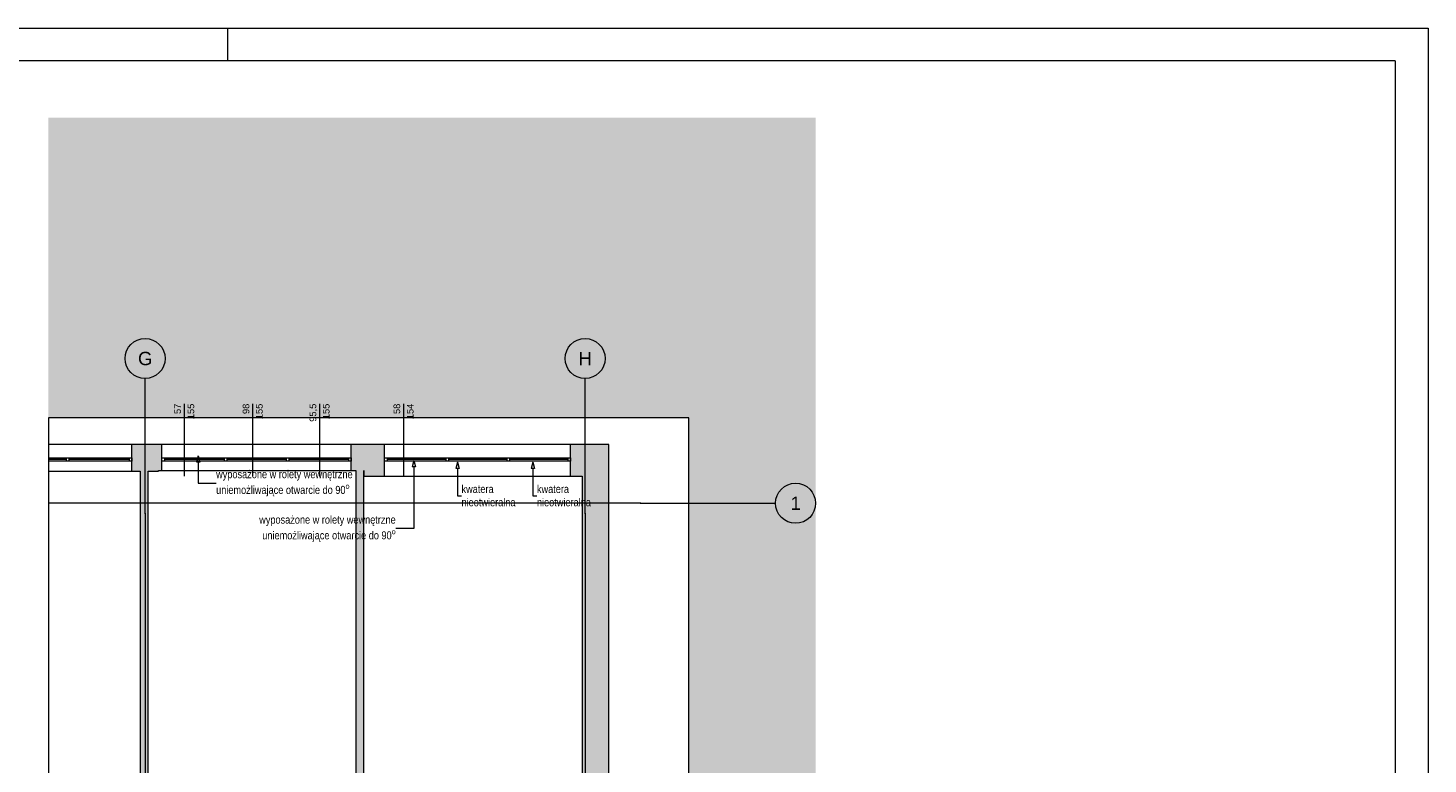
# Paper-space layout 'A-04 INWENTARYZACJA - PIĘTRO 1' of a CAD drawing. Header units: millimetres. Extents: x 0 to 500, y 0 to 350.
# Tile 10 of 10: x 290 to 500, y 240 to 350. Entities that reach past the tile are written whole.
import ezdxf
from ezdxf.xclip import XClip

# ---------------------------------------------------------------- set-up
doc = ezdxf.new("R2010")
doc.units = ezdxf.units.MM
doc.header["$MEASUREMENT"] = 0
doc.header["$XCLIPFRAME"] = 0
doc.linetypes.add('DASHDOTX2', pattern=[1000, 500, -250, 0, -250])
doc.linetypes.add('PRZERYWANA_DU_A', pattern=[550, 350.0000000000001, -199.9999999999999])
for name, color, linetype, lineweight in [('0_Nr_pióra__2', 8, 'Continuous', 13), ('A_stolarka_Nr_pióra__3', 252, 'Continuous', 13), ('A_ściany_Nr_pióra__1', 7, 'Continuous', 20)]:
    doc.layers.add(name, color=color, linetype=linetype, lineweight=lineweight)
for name, color, linetype, lineweight, true_color in [('A_Arkusz_Nr_pióra__255', 7, 'Continuous', 15, 0x242424), ('A_opis_Nr_pióra__255', 7, 'Continuous', 15, 0x242424), ('A_opis_Nr_pióra__8', 7, 'Continuous', 13, 0x4c4c4c), ('A_osie_Nr_pióra__16', 7, 'Continuous', 5, 0x0f0f0f), ('A_osie_Nr_pióra__76', 7, 'Continuous', 5, 0x2d2d2d), ('A_ściany_Nr_pióra__19', 7, 'Continuous', 5, 0x191919), ('Okna Archicada_Nr_pióra__19', 7, 'Continuous', 5, 0x191919)]:
    doc.layers.add(name, color=color, linetype=linetype, lineweight=lineweight, true_color=true_color)
doc.layers.add('A_podrys', color=7, linetype='Continuous')
doc.layers.add('A_ściany', color=7, linetype='Continuous')
doc.styles.add('STYL_AUTOMATYCZNY_1', font='arial.ttf')
doc.styles.add('STYL_AUTOMATYCZNY_2', font='ARIALN.TTF')

# ---------------------------------------------------------------- blocks, each defined once
blk = doc.blocks.new('Rysunek_3_3', base_point=(-1731.726377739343, -251.3559267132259))
at = {"linetype": 'Continuous', "lineweight": 0, "true_color": 0x484848}
blk.add_hatch(color=251, dxfattribs=at).paths.add_polyline_path([(408.1387351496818, 336.5289070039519), (293.0735232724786, 336.5289070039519), (293.0735232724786, 291.5289065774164), (389.138730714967, 291.5289065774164), (389.138730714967, 132.7189103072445), (408.1387351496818, 132.7189103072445)])
at = {"layer": 'A_ściany', "linetype": 'Continuous', "lineweight": 0, "true_color": 0x000000}
for points in [[(305.570731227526, 287.5289073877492), (305.570731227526, 283.5289073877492), (309.570731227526, 283.5289073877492), (309.570731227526, 287.5289073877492)], [(309.570731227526, 287.5289073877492), (309.570731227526, 283.6289073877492), (310.0707312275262, 283.6289073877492), (310.0707312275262, 287.5289073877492)], [(338.4907312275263, 287.5289073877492), (338.4907312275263, 283.6289073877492), (340.3707312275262, 283.6289073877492), (340.3707312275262, 287.5289073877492)], [(340.3707312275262, 287.5289073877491), (340.3707312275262, 282.7789073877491), (343.4887312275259, 282.7789073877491), (343.4887312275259, 287.5289073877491)], [(371.3887312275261, 287.5289073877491), (371.3887312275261, 282.7789073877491), (377.1387312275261, 282.7789073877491), (377.1387312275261, 287.5289073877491)], [(308.0207312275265, 220.6589073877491), (308.0207312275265, 283.5289073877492), (306.8207312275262, 283.5289073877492), (306.8207312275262, 220.6589073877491)], [(340.3707312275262, 220.6589073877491), (340.3707312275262, 283.6289073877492), (339.1707312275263, 283.6289073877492), (339.1707312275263, 220.6589073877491)], [(373.1187312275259, 282.7789073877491), (373.1187312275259, 220.6589073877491), (377.1387312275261, 220.6589073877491), (377.1387312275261, 282.7789073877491)]]:
    blk.add_hatch(color=18, dxfattribs=at).paths.add_polyline_path(points)
at = {"layer": '0_Nr_pióra__2', "color": 8, "linetype": 'PRZERYWANA_DU_A', "lineweight": 13, "flags": 128}
for points in [[(389.1387312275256, 132.7189073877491), (389.1387312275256, 291.5289073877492), (293.0735210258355, 291.5289073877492)], [(293.0735210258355, 291.5289073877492), (293.0735210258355, 132.7189073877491)]]:
    blk.add_lwpolyline(points, dxfattribs=at)
at = {"layer": 'A_opis_Nr_pióra__255', "color": 250, "linetype": 'Continuous', "lineweight": 15, "true_color": 0x242424}
for p, q in [((315.5232462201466, 285.8370859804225), (315.2732457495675, 284.9040744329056)), ((315.5232462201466, 285.8370859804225), (315.7732466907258, 284.9040744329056)), ((315.7732466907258, 284.9040744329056), (315.2732457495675, 284.9040744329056)), ((315.5232462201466, 284.9040744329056), (315.5232462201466, 281.7398364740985)), ((347.8619723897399, 285.1123251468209), (347.6119719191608, 284.1793135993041)), ((348.111972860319, 284.1793135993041), (347.6119719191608, 284.1793135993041)), ((347.8619723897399, 285.1123251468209), (348.111972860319, 284.1793135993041)), ((347.8619723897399, 284.1793135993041), (347.8619723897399, 274.9254482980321)), ((354.4425989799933, 284.8675665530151), (354.1925985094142, 283.9345550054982)), ((354.6925994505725, 283.9345550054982), (354.1925985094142, 283.9345550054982)), ((354.4425989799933, 284.8675665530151), (354.6925994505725, 283.9345550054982)), ((354.4425989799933, 283.9345550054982), (354.4425989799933, 279.8547925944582)), ((365.7530262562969, 284.8675665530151), (365.5030257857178, 283.9345550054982)), ((366.003026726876, 283.9345550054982), (365.5030257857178, 283.9345550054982)), ((365.7530262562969, 284.8675665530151), (366.003026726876, 283.9345550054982)), ((365.7530262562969, 283.9345550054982), (365.7530262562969, 279.8547925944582)), ((315.5232462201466, 281.7398364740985), (318.2255794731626, 281.7398364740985)), ((354.4425989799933, 279.8547925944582), (355.0348551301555, 279.8547925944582)), ((365.7530262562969, 279.8547925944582), (366.3452793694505, 279.8547925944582)), ((347.8619723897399, 274.9254482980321), (345.1596391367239, 274.9254482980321))]:
    blk.add_line(p, q, dxfattribs=at)
at = {"layer": 'A_osie_Nr_pióra__16', "color": 250, "linetype": 'DASHDOTX2', "lineweight": 5, "true_color": 0x0f0f0f}
for p, q in [((307.5707312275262, 277.1768837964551), (307.5707299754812, 297.4279627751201)), ((373.570731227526, 277.1768837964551), (373.5707327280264, 297.4279627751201)), ((381.8876524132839, 278.7189094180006), (293.07352123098, 278.7189094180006)), ((381.88765077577, 278.7189073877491), (402.1387303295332, 278.7189088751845)), ((307.5707302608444, 277.1768819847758), (307.5707302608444, 132.718907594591)), ((373.5707299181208, 277.1768819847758), (373.5707299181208, 132.7189075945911))]:
    blk.add_line(p, q, dxfattribs=at)
for p in [(381.88765077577, 278.7189073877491), (381.88765077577, 278.7189073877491), (307.5707312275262, 277.1768837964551), (307.5707312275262, 277.1768837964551), (373.570731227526, 277.1768837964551), (373.570731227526, 277.1768837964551)]:
    blk.add_point(p, dxfattribs=at)
at = {"layer": 'A_osie_Nr_pióra__76', "color": 250, "linetype": 'Continuous', "lineweight": 5, "true_color": 0x2d2d2d}
for centre in [(307.5707312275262, 300.427964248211), (373.570731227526, 300.427964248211), (405.1387312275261, 278.7189073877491)]:
    blk.add_circle(centre, 3, dxfattribs=at)
at = {"layer": 'A_stolarka_Nr_pióra__3', "color": 252, "linetype": 'Continuous', "lineweight": 13}
for p, q in [((313.4317829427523, 293.6521958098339), (313.4317829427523, 282.778906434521)), ((323.6946062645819, 293.6521958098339), (323.6946062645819, 282.778906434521)), ((333.7308717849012, 293.6521958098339), (333.7308717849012, 282.778906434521)), ((346.3297833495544, 293.6521958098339), (346.3297833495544, 282.778906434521))]:
    blk.add_line(p, q, dxfattribs=at)
at = {"layer": 'A_ściany_Nr_pióra__1', "color": 7, "linetype": 'Continuous', "lineweight": 20}
for p, q in [((305.5707322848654, 283.5289078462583), (305.5707322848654, 287.5289062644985)), ((310.0707316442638, 283.6289074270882), (310.0707316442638, 287.5289062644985)), ((338.490729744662, 283.6289074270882), (338.490729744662, 287.5289062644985)), ((343.4887316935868, 282.778906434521), (343.4887316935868, 287.5289062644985)), ((371.3887301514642, 282.778906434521), (371.3887301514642, 287.5289062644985))]:
    blk.add_line(p, q, dxfattribs=at)
at = {"layer": 'A_ściany_Nr_pióra__1', "color": 7, "linetype": 'Continuous', "lineweight": 20, "flags": 128}
for points in [[(309.570731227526, 287.5289073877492), (305.570731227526, 287.5289073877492)], [(310.0707312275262, 287.5289073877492), (309.570731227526, 287.5289073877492)], [(340.3707312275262, 287.5289073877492), (338.4907312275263, 287.5289073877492)], [(343.4887312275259, 287.5289073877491), (340.3707312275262, 287.5289073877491)], [(377.1387312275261, 287.5289073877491), (371.3887312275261, 287.5289073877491)], [(377.1387312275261, 282.7789073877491), (377.1387312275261, 287.5289073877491)], [(305.570731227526, 283.5289073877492), (306.8207312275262, 283.5289073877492)], [(306.8207312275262, 283.5289073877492), (306.8207312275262, 220.6589073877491)], [(308.0207312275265, 220.6589073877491), (308.0207312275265, 283.5289073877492)], [(308.0207312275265, 283.5289073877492), (309.570731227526, 283.5289073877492)], [(309.570731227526, 283.5289073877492), (309.570731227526, 283.6289073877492)], [(309.570731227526, 283.6289073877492), (310.0707312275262, 283.6289073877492)], [(338.4907312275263, 283.6289073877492), (339.1707312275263, 283.6289073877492)], [(339.1707312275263, 283.6289073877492), (339.1707312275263, 220.6589073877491)], [(340.3707312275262, 220.6589073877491), (340.3707312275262, 283.6289073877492)], [(340.3707312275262, 283.6289073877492), (340.3707312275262, 282.7789073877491)], [(340.3707312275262, 282.7789073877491), (343.4887312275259, 282.7789073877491)], [(371.3887312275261, 282.7789073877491), (373.1187312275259, 282.7789073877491)], [(373.1187312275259, 282.7789073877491), (373.1187312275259, 220.6589073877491)], [(377.1387312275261, 220.6589073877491), (377.1387312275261, 282.7789073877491)]]:
    blk.add_lwpolyline(points, dxfattribs=at)
at = {"layer": 'A_ściany_Nr_pióra__19', "color": 250, "linetype": 'Continuous', "lineweight": 5, "true_color": 0x191919}
for p, q in [((305.5707298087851, 287.5289062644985), (293.0735215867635, 287.5289062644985)), ((338.490729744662, 287.5289062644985), (310.0707316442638, 287.5289062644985)), ((371.3887301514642, 287.5289062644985), (343.4887316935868, 287.5289062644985)), ((293.0735215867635, 283.5289078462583), (305.5707298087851, 283.5289078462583)), ((310.0707316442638, 283.6289074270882), (338.490729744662, 283.6289074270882)), ((343.4887316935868, 282.778906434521), (371.3887301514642, 282.778906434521))]:
    blk.add_line(p, q, dxfattribs=at)
at = {"layer": 'Okna Archicada_Nr_pióra__19', "color": 250, "linetype": 'Continuous', "lineweight": 5, "true_color": 0x191919}
for p, q in [((295.7240632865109, 285.2789081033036), (293.0735201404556, 285.2789081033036)), ((293.0735215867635, 285.5289085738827), (305.5707298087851, 285.5289085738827)), ((305.5707298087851, 285.0289076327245), (293.0735215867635, 285.0289076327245)), ((295.7240641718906, 285.5289085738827), (295.7240641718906, 285.0289076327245)), ((296.1240655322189, 285.5289085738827), (296.1240655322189, 285.0289076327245)), ((305.1707309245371, 285.2789081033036), (296.1240655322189, 285.2789081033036)), ((305.1707309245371, 285.5289085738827), (305.1707309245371, 285.0289076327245)), ((305.5707298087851, 285.5289085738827), (305.5707322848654, 285.0289076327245)), ((310.0707316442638, 285.0289076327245), (310.0707316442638, 285.5289085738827)), ((310.0707316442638, 285.5289085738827), (338.490729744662, 285.5289085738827)), ((338.490729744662, 285.0289076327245), (310.0707316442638, 285.0289076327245)), ((310.4707299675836, 285.5289085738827), (310.4707299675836, 285.0289076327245)), ((319.4107325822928, 285.2789081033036), (310.4707299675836, 285.2789081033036)), ((319.4107325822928, 285.5289085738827), (319.4107325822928, 285.0289076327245)), ((319.8107309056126, 285.5289085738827), (319.8107309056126, 285.0289076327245)), ((328.7507304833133, 285.2789081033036), (319.8107309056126, 285.2789081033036)), ((328.7507304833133, 285.5289085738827), (328.7507304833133, 285.0289076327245)), ((329.1507318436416, 285.5289085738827), (329.1507318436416, 285.0289076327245)), ((338.0907314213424, 285.2789081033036), (329.1507318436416, 285.2789081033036)), ((338.0907314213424, 285.5289085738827), (338.0907314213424, 285.0289076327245)), ((338.490729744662, 285.5289085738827), (338.490729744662, 285.0289076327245)), ((343.4887316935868, 285.0289076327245), (343.4887316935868, 285.5289085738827)), ((343.4887316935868, 285.5289085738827), (371.3887301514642, 285.5289085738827)), ((371.3887301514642, 285.0289076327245), (343.4887316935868, 285.0289076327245)), ((343.8887300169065, 285.5289085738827), (343.8887300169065, 285.0289076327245)), ((352.655398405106, 285.2789081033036), (343.8887300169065, 285.2789081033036)), ((352.655398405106, 285.5289085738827), (352.655398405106, 285.0289076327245)), ((353.0553967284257, 285.5289085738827), (353.0553967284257, 285.0289076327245)), ((361.8220651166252, 285.2789081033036), (353.0553967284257, 285.2789081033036)), ((361.8220651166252, 285.5289085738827), (361.8220651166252, 285.0289076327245)), ((362.222063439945, 285.5289085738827), (362.222063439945, 285.0289076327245)), ((370.9887318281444, 285.2789081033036), (362.222063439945, 285.2789081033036)), ((370.9887318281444, 285.5289085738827), (370.9887318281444, 285.0289076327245)), ((371.3887301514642, 285.5289085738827), (371.3887301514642, 285.0289076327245))]:
    blk.add_line(p, q, dxfattribs=at)
at = {"layer": 'A_opis_Nr_pióra__8', "color": 251, "linetype": 'Continuous', "lineweight": 13, "true_color": 0x4c4c4c, "char_height": 1.2, "style": 'STYL_AUTOMATYCZNY_2'}
for s, insert, width, attachment_point, line_spacing_factor in [('\\A1;{\\pql;\\fArial Narrow|b0|i0|c238|p0;\\W1.000000;wyposażone w rolety wewnętrzne uniemożliwające otwarcie do 90\\fArial Narrow|b0|i0|c238|p0;\\W1.000000;\\A1{\\H.66x;\\So^  ;}}', (318.2255790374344, 281.7161894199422), 18.96356977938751, 4, 1.000096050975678), ('\\A1;{\\pql;\\fArial Narrow|b0|i0|c238|p0;\\W1.000000;kwatera nieotwieralna}', (355.0348545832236, 279.8512128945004), 9.543506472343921, 4, 0.9942585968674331), ('\\A1;{\\pql;\\fArial Narrow|b0|i0|c238|p0;\\W1.000000;kwatera nieotwieralna}', (366.3452807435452, 279.8512128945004), 9.543506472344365, 4, 0.9942585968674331), ('\\A1;{\\pqr;\\fArial Narrow|b0|i0|c238|p0;\\W1.000000;wyposażone w rolety wewnętrzne uniemożliwające otwarcie do 90\\fArial Narrow|b0|i0|c238|p0;\\W1.000000;\\A1{\\H.66x;\\So^  ;}}', (345.1596397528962, 274.901801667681), 18.96356977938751, 6, 1.000096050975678)]:
    blk.add_mtext(s, dxfattribs=dict(at, insert=insert, width=width, attachment_point=attachment_point, line_spacing_factor=line_spacing_factor))
at = {"layer": 'A_osie_Nr_pióra__76', "color": 250, "linetype": 'Continuous', "lineweight": 5, "true_color": 0x2d2d2d, "char_height": 2, "attachment_point": 1, "style": 'STYL_AUTOMATYCZNY_1'}
for s, insert in [('\\A1;{\\pql;\\pt0;\\fArial|b0|i0|c238|p0;\\W1.000000;G}', (306.5039862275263, 301.4279642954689)), ('\\A1;{\\pql;\\pt0;\\fArial|b0|i0|c238|p0;\\W1.000000;H}', (372.580326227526, 301.4279642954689)), ('\\A1;{\\pql;\\pt0;\\fArial|b0|i0|c238|p0;\\W1.000000;1}', (404.3760062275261, 279.718907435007))]:
    blk.add_mtext(s, dxfattribs=dict(at, insert=insert))
at = {"layer": 'A_stolarka_Nr_pióra__3', "color": 252, "linetype": 'Continuous', "lineweight": 13, "attachment_point": 9, "rotation": 90, "style": 'STYL_AUTOMATYCZNY_1'}
for s, insert, char_height in [('\\A1;{\\pqr;\\fArial|b0|i0|c238|p0;\\W1.000000;57}', (312.9484502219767, 293.652196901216), 1), ('\\A1;{\\pqr;\\fArial|b0|i0|c238|p0;\\W1.000000;155}', (314.9484502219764, 293.652196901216), 0.9999999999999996), ('\\A1;{\\pqr;\\fArial|b0|i0|c238|p0;\\W1.000000;98}', (323.2112723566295, 293.652196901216), 1), ('\\A1;{\\pqr;\\fArial|b0|i0|c238|p0;\\W1.000000;155}', (325.211274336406, 293.652196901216), 0.9999999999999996), ('\\A1;{\\pqr;\\fArial|b0|i0|c238|p0;\\W1.000000;95,5}', (333.4249949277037, 293.652196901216), 0.9999999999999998), ('\\A1;{\\pqr;\\fArial|b0|i0|c238|p0;\\W1.000000;155}', (335.2475395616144, 293.652196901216), 0.9999999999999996), ('\\A1;{\\pqr;\\fArial|b0|i0|c238|p0;\\W1.000000;58}', (345.8464502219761, 293.652196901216), 1), ('\\A1;{\\pqr;\\fArial|b0|i0|c238|p0;\\W1.000000;154}', (347.8464502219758, 293.652196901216), 0.9999999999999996)]:
    blk.add_mtext(s, dxfattribs=dict(at, insert=insert, char_height=char_height))

psp = doc.layouts.new('A-04 INWENTARYZACJA - PIĘTRO 1')

# ---------------------------------------------------------------- linework, layer by layer
at = {"layer": 'A_Arkusz_Nr_pióra__255', "color": 250, "linetype": 'Continuous', "lineweight": 15, "true_color": 0x242424}
for p, q in [((320.0000000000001, 345.1), (320.0000000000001, 350.0000000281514)), ((495.1000000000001, 345.1), (29.90003742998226, 345.1)), ((495.1000000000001, 345.1), (495.1000000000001, 4.900001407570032))]:
    psp.add_line(p, q, dxfattribs=at)
at = {"layer": 'A_Arkusz_Nr_pióra__255', "color": 250, "linetype": 'Continuous', "lineweight": 15, "true_color": 0x242424, "flags": 128}
psp.add_lwpolyline([(0, 350), (500, 350), (500, 1.151167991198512e-14), (0, 1.151167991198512e-14)], close=True, dxfattribs=at)

# ---------------------------------------------------------------- block references
at = {"layer": 'A_podrys', "color": 37, "linetype": 'Continuous', "lineweight": 5, "true_color": 0x656532}
ref = psp.add_blockref('Rysunek_3_3', (-1731.726377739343, -251.3559267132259), dxfattribs=at)
XClip(ref).set_block_clipping_path([(293.0735210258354, 132.7189073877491), (408.1387312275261, 336.5289073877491)])

doc.saveas('drawing.dxf')
